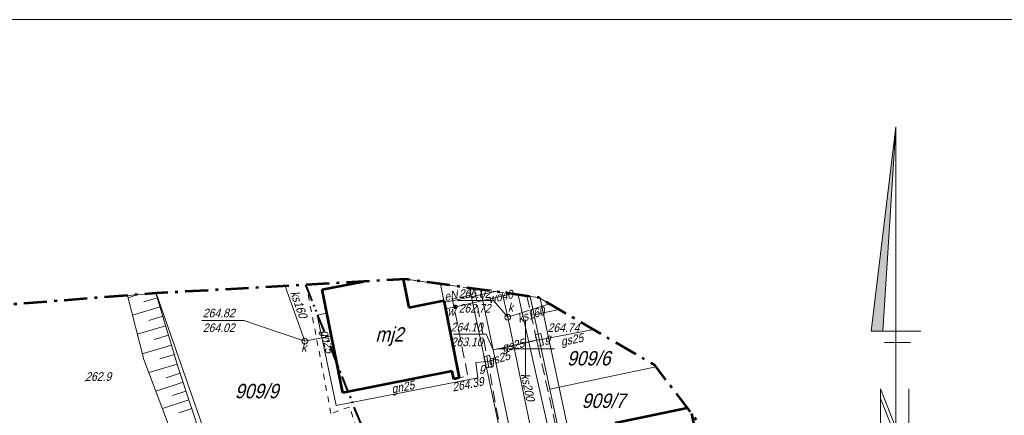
# Model space of a CAD drawing. Extents: x 7418340 to 7418643, y 5555323 to 5555529.
# Tile 15 of 16: x 7418456 to 7418541, y 5555494 to 5555529. Entities that reach past the tile are written whole.
import ezdxf
from ezdxf.enums import TextEntityAlignment as Align

# ---------------------------------------------------------------- set-up
doc = ezdxf.new("R2010")
doc.units = 0
doc.header["$MEASUREMENT"] = 0
for name, pattern in [('1.5_0.5', [20, 15, -5]), ('212-500', [3.5, 2, -0.625, 0.25, -0.625]), ('218-500', [1, 0.5, -0.5]), ('250-500', [2.85, 1.5, -0.35, 0.175, -0.3, 0.175, -0.35]), ('420-500', [1.5, 1, -0.5]), ('mz1.25_0.5', [17.5, 12.5, -5])]:
    doc.linetypes.add(name, pattern=pattern)
for name, color, linetype, lineweight in [('000 Inne (niezydentyfikowane)', 7, 'Continuous', 0), ('203-Punkt załamania granicy działki nie stabilizowany', 7, 'Continuous', 0), ('211-Nr działki', 7, 'Continuous', 0), ('217-Granica konturu klasyfikcyjnego', 7, 'Continuous', 0), ('218-Granica użytku', 7, 'Continuous', 0), ('312-Budynek (powierzchnia)', 7, 'Continuous', 0), ('312-Numer ewidencyjny budynku-Atr124', 7, 'Continuous', 0), ('EDZPD_219', 7, 'Continuous', 0), ('EPAPA_212', 7, 'Continuous', 0), ('EPSPO_253', 7, 'Continuous', 0), ('EPSPR_252', 7, 'Continuous', 0), ('EPUPR_250', 7, 'Continuous', 0), ('inny obiekt trwale związany z budynkiem (powierzchnia)', 7, 'Continuous', 0), ('plac (powierzchnia)', 7, 'Continuous', 0), ('przewód elektroenergetyczny (linia)', 7, 'Continuous', 0), ('przewód elektroenergetyczny (linia)-Atr1', 7, 'Continuous', 0), ('przewód gazowy (linia)-Atr1', 7, 'Continuous', 0), ('przewód wodociągowy (linia)', 7, 'Continuous', 0), ('przewód wodociągowy (linia)-Atr1', 7, 'Continuous', 0), ('punkt o określonej wysokości (sieć gazowa)-Atr2', 7, 'Continuous', 0), ('punkt o określonej wysokości (sieć kanalizacyjna)', 7, 'Continuous', 0), ('punkt o określonej wysokości (sieć wodociągowa)', 7, 'Continuous', 0), ('punkt wysokościowy naturalny', 7, 'Continuous', 0), ('punkt wysokościowy naturalny-Atr2', 7, 'Continuous', 0), ('SDRPK_420', 7, 'Continuous', 0), ('skarpa nieumocniona (powierzchnia)', 7, 'Continuous', 0), ('szafa gazowa (punkt)', 7, 'Continuous', 0), ('szafa gazowa (punkt)-Atr17', 7, 'Continuous', 0), ('UGGPO_583', 7, 'Continuous', 0), ('UKKPO_582', 7, 'Continuous', 0), ('Warstwa 10', 7, 'Continuous', 0), ('Warstwa 60', 7, 'Continuous', 0), ('właz okrągły - siec kanalizacyjna (punkt)', 7, 'Continuous', 0), ('właz okrągły - siec kanalizacyjna (punkt)-Atr17', 7, 'Continuous', 0), ('zasuwa - siec wodociągowa (punkt)', 7, 'Continuous', 0), ('zasuwa - siec wodociągowa (punkt)-Atr17', 7, 'Continuous', 0)]:
    doc.layers.add(name, color=color, linetype=linetype, lineweight=lineweight)
doc.layers.add('Warstwa 1', color=7, linetype='Continuous', lineweight=0, plot=False)
doc.styles.add('Style-WORKING_1250 I 0.26180', font='WORKING_1250.shx', dxfattribs={"oblique": 15})

# ---------------------------------------------------------------- blocks, each defined once
blk = doc.blocks.new('203')
at = {"linetype": 'Continuous', "lineweight": 0}
blk.add_hatch(color=0, dxfattribs=at).paths.add_polyline_path([(0.45, 0, 1), (-0.45, 0, 1)], flags=16)
blk = doc.blocks.new('PW01')
at = {"linetype": 'Continuous', "lineweight": 13}
blk.add_hatch(color=0, dxfattribs=at).paths.add_polyline_path([(0.45, 0, 1), (-0.45, 0, 1)], flags=16)
blk = doc.blocks.new('US22')
at = {"color": 0, "linetype": 'Continuous', "lineweight": 13}
blk.add_circle((0, 0), 2.5, dxfattribs=at)
blk = doc.blocks.new('US25')
at = {"linetype": 'Continuous', "lineweight": 0}
blk.add_hatch(color=0, dxfattribs=at).paths.add_polyline_path([(2, 0, 1), (-2, 0, 1)], flags=16)
blk = doc.blocks.new('US20')
at = {"color": 0, "linetype": 'Continuous', "lineweight": 13}
for p, q in [((-5, -2.5), (-5, 2.5)), ((-5, 2.5), (5, 2.5)), ((5, -2.5), (5, 2.5)), ((-5, -2.5), (5, -2.5))]:
    blk.add_line(p, q, dxfattribs=at)
blk = doc.blocks.new('PW01_1')
at = {"linetype": 'ByBlock', "lineweight": 13}
blk.add_hatch(color=0, dxfattribs=at).paths.add_polyline_path([(0.45, 0, 1), (-0.45, 0, 1)], flags=16)
blk = doc.blocks.new('*U32')
at = {"layer": 'Warstwa 10', "linetype": 'Continuous', "lineweight": 0}
blk.add_hatch(color=256, dxfattribs=at).paths.add_polyline_path([(-1.128, 3.869), (-1.735, 3.878), (-2.155, 3.874), (0.001, 21.602)])
at = {"layer": 'Warstwa 10', "color": 7, "linetype": 'Continuous', "lineweight": 0}
for p, q in [((0.001, 21.602), (-0.002, 1.175)), ((-0.002, 1.175), (0.003, -18.712)), ((-1.339, -8.118), (-1.342, -1.133)), ((-1.342, -1.133), (1.104, -7.295)), ((1.104, -8.111), (1.107, -1.138)), ((-1.343, -1.96), (1.104, -8.111)), ((-0.59, -21.6), (-0.587, -14.627)), ((0.591, -21.602), (0.593, -14.629))]:
    blk.add_line(p, q, dxfattribs=at)
at = {"layer": 'Warstwa 10', "color": 7, "linetype": 'Continuous', "lineweight": 0, "flags": 128}
blk.add_lwpolyline([(-2.155, 3.874), (-1.735, 3.878), (-1.128, 3.869), (0.001, 21.602), (-2.155, 3.874)], close=True, dxfattribs=at)
for points in [[(-1.128, 3.869), (2.155, 3.872)], [(-0.989, 2.898), (1.26, 2.896)]]:
    blk.add_lwpolyline(points, dxfattribs=at)

msp = doc.modelspace()

# ---------------------------------------------------------------- linework, layer by layer
at = {"layer": '000 Inne (niezydentyfikowane)', "color": 7, "linetype": 'Continuous', "lineweight": 13, "ltscale": 0.1, "flags": 128}
for points in [[(7418466.414, 5555504.716), (7418465.58, 5555504.42)], [(7418468.1, 5555504.44), (7418466.93, 5555504.09)], [(7418468.34, 5555503.64), (7418465.96, 5555502.93)], [(7418468.58, 5555502.84), (7418467.37, 5555502.47)], [(7418468.82, 5555502.01), (7418466.37, 5555501.28)], [(7418469.07, 5555501.18), (7418467.83, 5555500.81)], [(7418469.33, 5555500.34), (7418466.8, 5555499.58)], [(7418469.58, 5555499.51), (7418468.32, 5555499.13)], [(7418469.82, 5555498.69), (7418467.36, 5555497.95)], [(7418470.07, 5555497.89), (7418468.88, 5555497.5)], [(7418470.33, 5555497.11), (7418467.97, 5555496.33)], [(7418470.58, 5555496.34), (7418469.42, 5555495.96)], [(7418470.83, 5555495.58), (7418468.54, 5555494.83)], [(7418471.08, 5555494.83), (7418469.95, 5555494.46)]]:
    msp.add_lwpolyline(points, dxfattribs=at)
at = {"layer": '217-Granica konturu klasyfikcyjnego', "color": 94, "linetype": '1.5_0.5', "lineweight": 13, "ltscale": 0.1, "flags": 128}
msp.add_lwpolyline([(7418481.04, 5555505.36), (7418480.976, 5555505.559)], dxfattribs=at)
at = {"layer": '218-Granica użytku', "color": 94, "linetype": '218-500', "lineweight": 13, "flags": 128}
for points in [[(7418480.976, 5555505.559), (7418481.04, 5555505.36)], [(7418481.04, 5555505.36), (7418480.976, 5555505.559)], [(7418483.14, 5555494.39), (7418481.04, 5555505.36)], [(7418484.74, 5555494.96), (7418483.14, 5555494.39)], [(7418487.68, 5555486.54), (7418484.74, 5555494.96)]]:
    msp.add_lwpolyline(points, dxfattribs=at)
at = {"layer": '312-Budynek (powierzchnia)', "color": 7, "linetype": 'Continuous', "lineweight": 53, "ltscale": 0.1, "flags": 128}
for points in [[(7418489.402, 5555506.038), (7418489.89, 5555503.59)], [(7418482.39, 5555505.14), (7418485.964, 5555505.842)], [(7418484.16, 5555496.18), (7418482.39, 5555505.14)], [(7418489.89, 5555503.59), (7418492.93, 5555504.19)], [(7418492.93, 5555504.19), (7418494.25, 5555497.5)], [(7418493.65, 5555498.08), (7418484.16, 5555496.18)], [(7418493.79, 5555497.39), (7418493.65, 5555498.08)], [(7418494.25, 5555497.5), (7418493.79, 5555497.39)], [(7418507.77, 5555493.6), (7418513.996, 5555494.905)], [(7418514.376, 5555494.407), (7418516.96, 5555482.07)]]:
    msp.add_lwpolyline(points, dxfattribs=at)
at = {"layer": 'EDZPD_219', "color": 94, "linetype": 'Continuous', "lineweight": 13, "flags": 128}
for points in [[(7418495.129, 5555505.285), (7418498.65, 5555488.74)], [(7418468.001, 5555504.828), (7418475.25, 5555484.06)], [(7418502.11, 5555496.5), (7418500.397, 5555504.553)], [(7418502.11, 5555496.5), (7418511.284, 5555498.455)], [(7418502.11, 5555496.5), (7418507.22, 5555472.49)]]:
    msp.add_lwpolyline(points, dxfattribs=at)
at = {"layer": 'EPAPA_212', "color": 7, "linetype": '212-500', "lineweight": 53, "flags": 128}
msp.add_lwpolyline([(7418368.93, 5555395.91), (7418370.17, 5555390.18), (7418370.93, 5555388.33), (7418371.44, 5555384.69), (7418372.96, 5555382.05), (7418373.59, 5555377.69), (7418376.04, 5555373.4), (7418376.47, 5555368.59), (7418380.66, 5555362.08), (7418386.73, 5555346.1), (7418392.2, 5555337), (7418400.5, 5555330.37), (7418410.59, 5555327.05), (7418421.2, 5555327.46), (7418434.13, 5555330.3), (7418451.13, 5555332.81), (7418454.23, 5555333.44), (7418504.02, 5555346.29), (7418509.07, 5555348.09), (7418545.6, 5555364.92), (7418555.23, 5555371.97), (7418561.35, 5555382.2), (7418562.99, 5555394.02), (7418559.91, 5555405.54), (7418523.17, 5555479.36), (7418521.37, 5555482.99), (7418518.24, 5555489.35), (7418511.18, 5555498.59), (7418501.14, 5555504.45), (7418489.62, 5555506.05), (7418476.59, 5555505.31), (7418468.03, 5555504.83), (7418467.35, 5555504.79), (7418452.52, 5555503.62), (7418451.19, 5555504.67), (7418439.42, 5555510.31), (7418434.72, 5555511.4), (7418423.99, 5555511.92), (7418413.76, 5555508.62), (7418412.17, 5555507.77), (7418400.21, 5555503.79), (7418372.06, 5555494.5), (7418362.98, 5555489.64), (7418356.07, 5555481.99), (7418352.16, 5555472.47), (7418351.71, 5555462.17), (7418354.77, 5555438.43), (7418356.58, 5555431.36), (7418359.17, 5555424.71), (7418365.7, 5555401.38)], close=True, dxfattribs=at)
at = {"layer": 'EPSPO_253', "color": 52, "linetype": 'Continuous', "lineweight": 13, "flags": 128}
msp.add_lwpolyline([(7418496.1, 5555505.15), (7418496.3, 5555504.18), (7418497.18, 5555499.92), (7418497.37, 5555499.09), (7418501.68, 5555478.3), (7418501.92, 5555477.18), (7418497.15, 5555466.15), (7418507.08, 5555448.66), (7418517.67, 5555426.44), (7418524.71, 5555410.9), (7418525.18, 5555410.8), (7418527.59, 5555410.37), (7418528.03, 5555410.29), (7418531.19, 5555404.51), (7418536.11, 5555394.84), (7418537.37, 5555394.17)], dxfattribs=at)
at = {"layer": 'EPSPR_252', "color": 36, "linetype": 'Continuous', "lineweight": 13}
msp.add_line((7418498.45, 5555502.75), (7418502.059, 5555503.914), dxfattribs=at)
at = {"layer": 'EPSPR_252', "color": 36, "linetype": 'Continuous', "lineweight": 13, "flags": 128}
for points in [[(7418483.18, 5555501.13), (7418480.88, 5555500.67), (7418479.184, 5555505.457)], [(7418498.45, 5555502.75), (7418497.21, 5555504.2), (7418494.096, 5555504.2)], [(7418507.33, 5555383.9), (7418504.72, 5555389.81), (7418530.45, 5555402.43), (7418527.08, 5555409.22), (7418529.29, 5555418.51), (7418511.6, 5555454.77), (7418505.59, 5555466.6), (7418501.83, 5555486.33), (7418498.45, 5555502.75), (7418497.961, 5555504.891)], [(7418480.88, 5555500.67), (7418475.59, 5555502.48), (7418471.943, 5555502.48)]]:
    msp.add_lwpolyline(points, dxfattribs=at)
at = {"layer": 'EPUPR_250', "color": 211, "linetype": '250-500', "lineweight": 40, "flags": 128}
msp.add_lwpolyline([(7418480.935, 5555505.557), (7418494.845, 5555470.466), (7418503.879, 5555452.141), (7418515.98, 5555428.248), (7418533.334, 5555393.948)], dxfattribs=at)
at = {"layer": 'inny obiekt trwale związany z budynkiem (powierzchnia)', "color": 7, "linetype": 'Continuous', "lineweight": 13, "flags": 128}
msp.add_lwpolyline([(7418492.637, 5555505.631), (7418489.62, 5555506.05), (7418489.402, 5555506.038), (7418489.89, 5555503.59), (7418492.93, 5555504.19)], close=True, dxfattribs=at)
at = {"layer": 'plac (powierzchnia)', "color": 7, "linetype": '1.5_0.5', "lineweight": 13}
msp.add_lwpolyline([(7418502.888, 5555503.43), (7418501.14, 5555504.45), (7418500.403, 5555504.552), (7418500.74, 5555502.97)], close=True, dxfattribs=at)
at = {"layer": 'przewód elektroenergetyczny (linia)', "color": 1, "linetype": 'Continuous', "lineweight": 13, "ltscale": 0.1, "flags": 128}
for points in [[(7418497.389, 5555504.971), (7418492.96, 5555504.02)], [(7418501.26, 5555504.38), (7418504.55, 5555488.93)]]:
    msp.add_lwpolyline(points, dxfattribs=at)
at = {"layer": 'przewód wodociągowy (linia)', "color": 5, "linetype": 'Continuous', "lineweight": 13, "ltscale": 0.1, "flags": 128}
for points in [[(7418493.07, 5555503.48), (7418493.92, 5555503.65), (7418498.848, 5555504.768)], [(7418499.359, 5555504.697), (7418502.75, 5555489.54), (7418506.66, 5555471.89), (7418504.3, 5555466.17), (7418509.67, 5555455.63), (7418509.76, 5555455.45), (7418527.75, 5555418.36), (7418525.67, 5555409.23), (7418529.94, 5555400.43), (7418515.07, 5555393.15), (7418514.88, 5555393.07), (7418513.6, 5555392.52), (7418517.9, 5555358.79), (7418518.915, 5555352.626)]]:
    msp.add_lwpolyline(points, dxfattribs=at)
at = {"layer": 'punkt o określonej wysokości (sieć gazowa)-Atr2', "color": 7, "ltscale": 0.1, "flags": 128}
msp.add_lwpolyline([(7418497.19, 5555499.93), (7418496.59, 5555501.29), (7418493.742, 5555501.29)], dxfattribs=at)
at = {"layer": 'SDRPK_420', "color": 7, "linetype": '420-500', "lineweight": 13, "flags": 128}
for points in [[(7418495.547, 5555505.227), (7418489.62, 5555506.05), (7418489.402, 5555506.038), (7418489.89, 5555503.59), (7418492.93, 5555504.19), (7418494.25, 5555497.5), (7418495, 5555497.65), (7418493.66, 5555504.32), (7418495.65, 5555504.78)], [(7418495.547, 5555505.227), (7418495.65, 5555504.78), (7418498.6, 5555488.68), (7418501.2, 5555476.83), (7418506.21, 5555451.31), (7418512.58, 5555438.35), (7418515.59, 5555440.26), (7418510.13, 5555451.68), (7418511.48, 5555453.97), (7418533.551, 5555458.501), (7418531.577, 5555462.468), (7418509.77, 5555459), (7418508.41, 5555469.6), (7418504.98, 5555481.27), (7418502.76, 5555492.62), (7418500.111, 5555504.593)]]:
    msp.add_lwpolyline(points, close=True, dxfattribs=at)
at = {"layer": 'skarpa nieumocniona (powierzchnia)', "color": 7, "linetype": 'mz1.25_0.5', "lineweight": 13}
msp.add_lwpolyline([(7418508.86, 5555432.32), (7418502.03, 5555444.06), (7418496.51, 5555452.32), (7418489.51, 5555466.33), (7418480.72, 5555474.5), (7418476.39, 5555478.28), (7418474.43, 5555483.72), (7418472.91, 5555489.24), (7418469.94, 5555498.3), (7418467.98, 5555504.827), (7418467.35, 5555504.79), (7418465.526, 5555504.646), (7418466.93, 5555499.07), (7418470.95, 5555488.49), (7418473.15, 5555480.78), (7418479.2, 5555471.45), (7418487.95, 5555464.16), (7418494.68, 5555451.83), (7418500.77, 5555442.46), (7418507.7, 5555430.21)], dxfattribs=at)
at = {"layer": 'UGGPO_583', "color": 52, "linetype": 'Continuous', "lineweight": 30, "flags": 128}
for points in [[(7418496.1, 5555505.15), (7418496.3, 5555504.18)], [(7418497.87, 5555500.08), (7418500.74, 5555500.72)]]:
    msp.add_lwpolyline(points, dxfattribs=at)
at = {"layer": 'UGGPO_583', "color": 52, "linetype": 'Continuous', "lineweight": 13, "flags": 128}
for points in [[(7418482.79, 5555503.1), (7418481.94, 5555502.93), (7418483.58, 5555495.09), (7418495.87, 5555497.49), (7418495.69, 5555498.82), (7418496.74, 5555498.9)], [(7418505.901, 5555501.671), (7418501.2, 5555500.79)], [(7418497.18, 5555499.92), (7418497.87, 5555500.08), (7418500.74, 5555500.72), (7418501.2, 5555500.79)], [(7418497.37, 5555499.09), (7418496.74, 5555498.9)]]:
    msp.add_lwpolyline(points, dxfattribs=at)
at = {"layer": 'Warstwa 1', "color": 7, "linetype": 'Continuous', "lineweight": 13, "flags": 128}
msp.add_lwpolyline([(7418636.255, 5555323.033), (7418340.499, 5555323.033), (7418340.499, 5555528.559), (7418636.255, 5555528.559)], close=True, dxfattribs=at)
at = {"layer": 'Warstwa 60', "color": 7, "linetype": 'Continuous', "lineweight": 13}
for p, q in [((7418500, 5555500), (7418500, 5555502.5)), ((7418497.5, 5555500), (7418502.5, 5555500)), ((7418497.5, 5555500), (7418502.5, 5555500)), ((7418500, 5555497.5), (7418500, 5555500))]:
    msp.add_line(p, q, dxfattribs=at)

# ---------------------------------------------------------------- block references
at = {"layer": '203-Punkt załamania granicy działki nie stabilizowany', "color": 7, "linetype": 'Continuous', "lineweight": 13, "ltscale": 0.1, "xscale": 0.1, "yscale": 0.1, "zscale": 0.1}
msp.add_blockref('203', (7418502.11, 5555496.5), dxfattribs=at)
at = {"layer": 'punkt o określonej wysokości (sieć kanalizacyjna)', "color": 7, "linetype": 'Continuous', "lineweight": 13, "ltscale": 0.1, "xscale": 0.1, "yscale": 0.1, "zscale": 0.1}
for p in [(7418498.45, 5555502.75), (7418480.88, 5555500.67)]:
    msp.add_blockref('PW01', p, dxfattribs=at)
at = {"layer": 'punkt o określonej wysokości (sieć wodociągowa)', "color": 5, "linetype": 'Continuous', "lineweight": 13, "ltscale": 0.1, "xscale": 0.1, "yscale": 0.1, "zscale": 0.1}
msp.add_blockref('PW01', (7418493.92, 5555503.65), dxfattribs=at)
at = {"layer": 'punkt wysokościowy naturalny', "color": 7, "linetype": 'Continuous', "lineweight": 13, "ltscale": 0.1, "xscale": 0.1, "yscale": 0.1, "zscale": 0.1}
msp.add_blockref('PW01', (7418461.85, 5555497.23), dxfattribs=at)
at = {"layer": 'szafa gazowa (punkt)', "color": 7, "linetype": 'Continuous', "lineweight": 13, "ltscale": 0.1, "xscale": 0.1, "yscale": 0.1, "zscale": 0.1}
for p, rotation in [((7418501.2, 5555500.79), 284.036), ((7418496.74, 5555498.9), 284.2070000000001)]:
    msp.add_blockref('US20', p, dxfattribs=dict(at, rotation=rotation))
at = {"layer": 'UGGPO_583', "color": 52, "linetype": 'Continuous', "lineweight": 13, "xscale": 0.1, "yscale": 0.1, "zscale": 0.1}
for p in [(7418501.21, 5555500.8), (7418497.19, 5555499.93), (7418496.74, 5555498.9)]:
    msp.add_blockref('PW01_1', p, dxfattribs=at)
at = {"layer": 'Warstwa 10', "color": 7, "linetype": 'Continuous', "lineweight": 0}
msp.add_blockref('*U32', (7418532.078, 5555497.669), dxfattribs=at)
at = {"layer": 'właz okrągły - siec kanalizacyjna (punkt)', "color": 7, "linetype": 'Continuous', "lineweight": 13, "ltscale": 0.1, "xscale": 0.1, "yscale": 0.1, "zscale": 0.1}
for p in [(7418498.45, 5555502.75), (7418480.88, 5555500.67)]:
    msp.add_blockref('US22', p, dxfattribs=at)
at = {"layer": 'zasuwa - siec wodociągowa (punkt)', "color": 7, "linetype": 'Continuous', "lineweight": 13, "ltscale": 0.1, "xscale": 0.1, "yscale": 0.1, "zscale": 0.1}
msp.add_blockref('US25', (7418493.92, 5555503.65), dxfattribs=at)

# ---------------------------------------------------------------- texts
at = {"layer": '211-Nr działki', "color": 94, "linetype": 'Continuous', "lineweight": 30, "style": 'Style-WORKING_1250 I 0.26180', "oblique": 15, "width": 0.9}
for s, p in [('909/6', (7418503.58, 5555499.814)), ('909/9', (7418474.82, 5555496.966)), ('909/7', (7418504.852, 5555496.127))]:
    msp.add_text(s, height=1.25, dxfattribs=at).set_placement(p, align=Align.TOP_LEFT)
at = {"layer": '312-Numer ewidencyjny budynku-Atr124', "color": 7, "style": 'Style-WORKING_1250 I 0.26180', "oblique": 15, "width": 0.9}
msp.add_text('mj2', height=1.25, dxfattribs=at).set_placement((7418488.199, 5555501.26), align=Align.MIDDLE_CENTER)
at = {"layer": 'przewód elektroenergetyczny (linia)-Atr1', "color": 1, "style": 'Style-WORKING_1250 I 0.26180', "oblique": 15, "width": 0.9}
msp.add_text('eN', height=0.75, rotation=12.119, dxfattribs=at).set_placement((7418492.953, 5555504.502), align=Align.MIDDLE_LEFT)
at = {"layer": 'przewód gazowy (linia)-Atr1', "color": 7, "style": 'Style-WORKING_1250 I 0.26180', "oblique": 15, "width": 0.9}
for s, rotation, p in [('gn25', 281.814, (7418482.635, 5555501.634)), ('gs25', 12.571, (7418497.96, 5555500.1)), ('gs25', 10.613, (7418503.052, 5555500.629)), ('gs25', 16.783, (7418496.74, 5555498.9)), ('gn25', 11.049, (7418488.376, 5555496.513))]:
    msp.add_text(s, height=0.75, rotation=rotation, dxfattribs=at).set_placement(p, align=Align.MIDDLE_LEFT)
at = {"layer": 'przewód wodociągowy (linia)-Atr1', "color": 5, "style": 'Style-WORKING_1250 I 0.26180', "oblique": 15, "width": 0.9}
msp.add_text('wo40', height=0.75, rotation=12.786, dxfattribs=at).set_placement((7418496.77, 5555504.3), align=Align.MIDDLE_LEFT)
at = {"layer": 'punkt wysokościowy naturalny-Atr2', "color": 7, "style": 'Style-WORKING_1250 I 0.26180', "oblique": 15, "width": 0.9}
msp.add_text('262.9', height=0.75, dxfattribs=at).set_placement((7418461.85, 5555497.23))
at = {"layer": 'szafa gazowa (punkt)-Atr17', "color": 7, "style": 'Style-WORKING_1250 I 0.26180', "oblique": 15, "width": 0.9}
for p in [(7418501.66, 5555500.58), (7418496.02, 5555498.04)]:
    msp.add_text('g', height=0.75, dxfattribs=at).set_placement(p)
at = {"layer": 'UGGPO_583', "color": 52, "linetype": 'Continuous', "style": 'Style-WORKING_1250 I 0.26180', "oblique": 15, "width": 0.9}
for s, p in [('264.10', (7418493.509, 5555501.289)), ('263.10', (7418493.509, 5555500.013))]:
    msp.add_text(s, height=0.75, dxfattribs=at).set_placement(p, align=Align.BOTTOM_LEFT)
msp.add_text('264.74', height=0.75, dxfattribs=at).set_placement((7418501.9, 5555501.47))
msp.add_text('264.39', height=0.75, rotation=11.049, dxfattribs=at).set_placement((7418496.282, 5555497.57), align=Align.TOP_RIGHT)
at = {"layer": 'UKKPO_582', "color": 36, "lineweight": 13, "style": 'Style-WORKING_1250 I 0.26180', "oblique": 15, "width": 0.9}
msp.add_text('ks160', height=0.75, rotation=289.504, dxfattribs=at).set_placement((7418479.957, 5555505.005), align=Align.MIDDLE_LEFT)
for s, p in [('265.02', (7418494.199, 5555504.199)), ('264.82', (7418472.039, 5555502.513)), ('262.72', (7418494.199, 5555502.924)), ('264.02', (7418472.039, 5555501.238))]:
    msp.add_text(s, height=0.75, dxfattribs=at).set_placement(p, align=Align.BOTTOM_LEFT)
at = {"layer": 'UKKPO_582', "color": 36, "style": 'Style-WORKING_1250 I 0.26180', "oblique": 15, "width": 0.9}
for s, rotation, p in [('ks160', 17.87, (7418499.33, 5555502.603)), ('ks200', 281.631, (7418499.95, 5555497.876))]:
    msp.add_text(s, height=0.75, rotation=rotation, dxfattribs=at).set_placement(p, align=Align.MIDDLE_LEFT)
at = {"layer": 'właz okrągły - siec kanalizacyjna (punkt)-Atr17', "color": 7, "style": 'Style-WORKING_1250 I 0.26180', "oblique": 15, "width": 0.9}
for p in [(7418498.468, 5555503.22), (7418480.56, 5555499.76)]:
    msp.add_text('k', height=0.75, dxfattribs=at).set_placement(p)
at = {"layer": 'zasuwa - siec wodociągowa (punkt)-Atr17', "color": 7, "style": 'Style-WORKING_1250 I 0.26180', "oblique": 15, "width": 0.9}
msp.add_text('w', height=0.75, dxfattribs=at).set_placement((7418493.215, 5555502.874))

doc.saveas('drawing.dxf')
